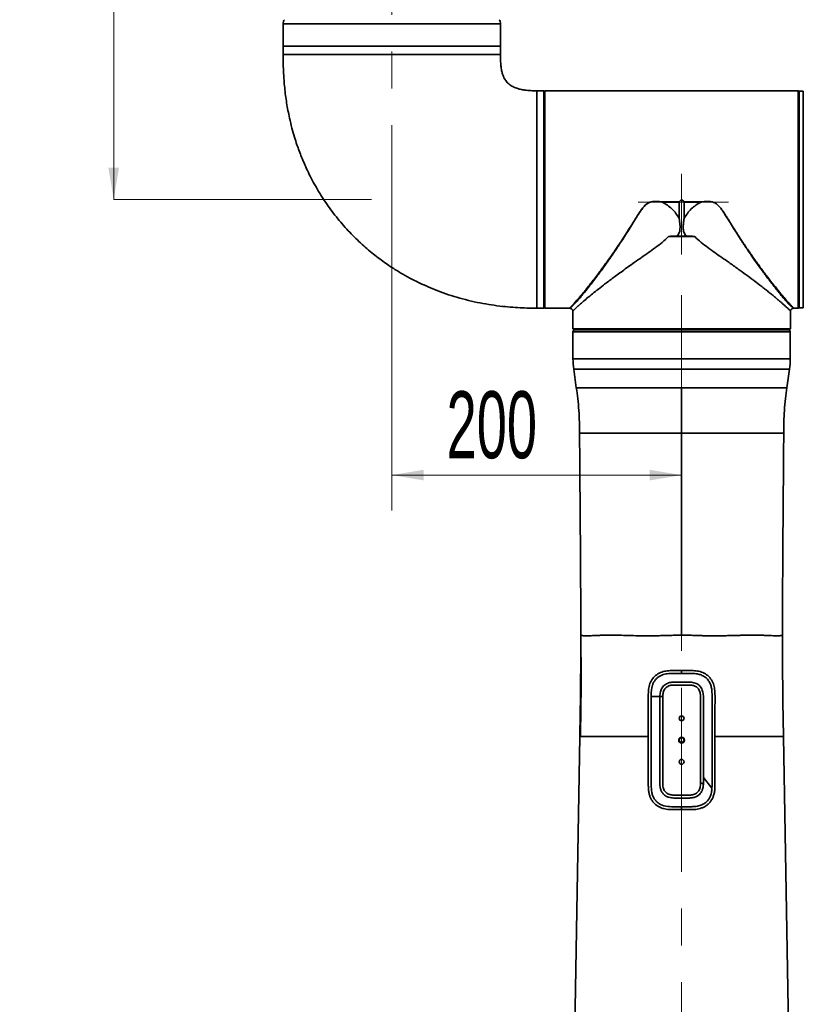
# Model space of a CAD drawing. Header units: millimetres. Extents: x 0 to 840, y -1 to 594.
# Tile 40 of 47: x 363 to 417, y 348 to 416. Entities that reach past the tile are written whole.
import ezdxf

# ---------------------------------------------------------------- set-up
doc = ezdxf.new("R2010")
doc.units = ezdxf.units.MM
doc.linetypes.add('CENTERX2', pattern=[20.32, 12.7, -2.54, 2.54, -2.54])
doc.layers.get('0').update_dxf_attribs({"lineweight": 18})
doc.layers.add('中心线层', color=6, linetype='CENTERX2', lineweight=25)
doc.layers.add('标注层', color=150, linetype='Continuous', lineweight=18)
doc.styles.add('SLDTEXTSTYLE0', font='txt', dxfattribs={"width": 0.605})
doc.dimstyles.new('SLDDIMSTYLE1', dxfattribs={"dimtxt": 4.622974, "dimasz": 2.2, "dimexe": 0, "dimexo": 0.0625, "dimgap": 1.155743, "dimtad": 1, "dimlfac": 10, "dimrnd": 1e-09, "dimzin": 12, "dimdsep": 46, "dimtxsty": 'SLDTEXTSTYLE0', "dimcen": 0.09, "dimdle": 4.4, "dimadec": 0, "dimazin": 3, "dimtfac": 1, "dimtdec": 3, "dimtofl": 0, "dimtmove": 0, "dimatfit": 3, "dimfxl": 1, "dimfrac": 2, "dimtolj": 1, "dimarcsym": 0})

# ---------------------------------------------------------------- blocks, each defined once
blk = doc.blocks.new('*X6')
at = {"layer": '标注层', "linetype": 'Continuous'}
for points in [[(369.514, 475.243), (369.88, 473.043), (369.147, 473.043)], [(369.514, 403.643), (369.88, 405.843), (369.147, 405.843)]]:
    blk.add_hatch(color=0, dxfattribs=at).paths.add_polyline_path(points, flags=0)
at = {"layer": '标注层', "color": 0, "linetype": 'Continuous'}
for p, q in [((369.514, 475.243), (369.514, 403.643)), ((381.117, 475.243), (369.514, 475.243)), ((387.313, 403.643), (369.514, 403.643))]:
    blk.add_line(p, q, dxfattribs=at)
at = {"layer": '标注层', "color": 0, "insert": (366.059, 439.443), "char_height": 4.623, "width": 11.09385, "attachment_point": 5, "rotation": 90, "style": 'SLDTEXTSTYLE0'}
blk.add_mtext('716', dxfattribs=at)
blk = doc.blocks.new('*X7')
at = {"layer": '标注层', "linetype": 'Continuous'}
for points in [[(388.706, 384.628), (390.906, 384.994), (390.906, 384.261)], [(408.706, 384.628), (406.506, 384.994), (406.506, 384.261)]]:
    blk.add_hatch(color=0, dxfattribs=at).paths.add_polyline_path(points, flags=0)
at = {"layer": '标注层', "color": 0, "linetype": 'Continuous'}
for p, q in [((388.706, 403.14), (388.706, 384.628)), ((408.706, 397.035), (408.706, 384.628)), ((388.706, 384.628), (408.706, 384.628))]:
    blk.add_line(p, q, dxfattribs=at)
at = {"layer": '标注层', "color": 0, "insert": (395.606, 388.069), "char_height": 4.623, "width": 11.1876, "attachment_point": 5, "style": 'SLDTEXTSTYLE0'}
blk.add_mtext('200', dxfattribs=at)
blk = doc.blocks.new('*X10')
at = {"layer": '标注层', "linetype": 'Continuous'}
for points in [[(445.234, 403.643), (444.867, 401.443), (445.6, 401.443)], [(445.234, 303.643), (444.867, 305.843), (445.6, 305.843)]]:
    blk.add_hatch(color=0, dxfattribs=at).paths.add_polyline_path(points, flags=0)
at = {"layer": '标注层', "color": 0, "linetype": 'Continuous'}
for p, q in [((418.436, 403.643), (445.234, 403.643)), ((445.234, 303.643), (445.234, 403.643)), ((399.219, 303.643), (445.234, 303.643))]:
    blk.add_line(p, q, dxfattribs=at)
at = {"layer": '标注层', "color": 0, "insert": (441.779, 353.643), "char_height": 4.623, "width": 14.68763, "attachment_point": 5, "rotation": 90, "style": 'SLDTEXTSTYLE0'}
blk.add_mtext('1000', dxfattribs=at)

msp = doc.modelspace()

# ---------------------------------------------------------------- linework, layer by layer
at = {"color": 0, "linetype": 'Continuous', "lineweight": 35}
for p, q in [((381.2063, 415.7701), (381.2063, 414.2234)), ((381.2063, 415.7701), (396.2063, 415.7701)), ((396.2063, 414.2234), (396.2063, 415.7701)), ((381.2063, 414.2234), (381.2063, 413.6434)), ((381.2063, 414.2234), (385.315, 414.2234)), ((388.7063, 414.2234), (381.2063, 414.2234)), ((385.315, 414.2234), (396.2063, 414.2234)), ((396.2063, 414.2234), (388.7063, 414.2234)), ((396.2063, 413.6434), (396.2063, 414.2234)), ((381.2063, 413.6434), (388.7063, 413.6434)), ((388.7063, 413.6434), (396.2063, 413.6434)), ((398.7863, 411.1434), (398.7063, 411.1434)), ((398.7063, 411.1434), (398.7063, 403.6434)), ((398.7863, 411.1427), (398.7863, 411.1434)), ((399.1863, 411.1427), (398.7863, 411.1427)), ((399.1863, 396.1434), (399.1863, 411.1427)), ((399.2163, 411.1029), (399.2462, 411.1328)), ((399.2163, 411.1029), (399.2163, 396.1838)), ((399.5377, 411.1429), (399.2563, 411.1428)), ((399.2563, 411.1428), (399.2563, 396.1439)), ((416.7563, 411.1434), (399.6163, 411.1434)), ((416.8063, 411.0934), (416.7563, 411.1434)), ((416.7563, 396.1434), (416.7563, 411.1434)), ((417.1024, 411.1115), (416.8063, 411.1167)), ((416.8063, 408.9278), (416.8063, 411.1167)), ((417.1024, 408.9241), (417.1024, 411.1115)), ((399.2163, 410.942), (399.1863, 410.942)), ((416.8063, 396.1701), (416.8063, 408.9278)), ((417.1024, 396.1752), (417.1024, 408.9241)), ((398.7063, 403.6434), (398.7063, 396.1434)), ((408.5349, 403.472), (408.7063, 403.6434)), ((408.7063, 403.6434), (408.8777, 403.472)), ((408.5331, 403.4683), (407.3622, 403.4683)), ((407.3625, 403.472), (408.5349, 403.472)), ((408.5331, 403.4683), (408.5331, 402.3306)), ((408.8777, 403.472), (410.0502, 403.472)), ((408.8795, 402.3306), (408.8795, 403.4683)), ((410.0505, 403.4683), (408.8795, 403.4683)), ((407.8024, 401.0815), (409.6102, 401.0815)), ((408.3881, 401.1193), (409.0245, 401.1193)), ((398.7063, 396.1434), (399.1863, 396.1434)), ((399.1863, 396.3447), (399.2163, 396.3447)), ((399.2163, 396.1838), (399.2462, 396.1539)), ((399.2563, 396.1439), (399.5377, 396.1439)), ((399.6163, 396.1434), (400.9733, 396.1434)), ((416.4437, 396.1434), (416.7563, 396.1434)), ((416.7563, 396.1434), (416.8063, 396.1934)), ((416.8063, 396.1701), (417.1024, 396.1752)), ((401.1989, 395.9523), (401.1989, 394.7208)), ((416.2138, 394.7208), (416.2138, 395.9523)), ((401.1989, 394.7208), (401.2563, 394.6634)), ((401.1989, 394.7208), (416.2138, 394.7208)), ((401.2563, 394.6434), (401.2063, 394.5234)), ((401.2063, 394.5234), (401.2063, 392.6434)), ((408.7063, 394.5234), (401.2063, 394.5234)), ((401.2563, 394.6634), (416.1563, 394.6634)), ((416.1563, 394.6434), (401.2563, 394.6434)), ((416.2063, 394.5234), (408.7063, 394.5234)), ((416.1563, 394.6634), (416.2138, 394.7208)), ((416.2063, 394.5234), (416.1563, 394.6434)), ((416.2063, 392.6434), (416.2063, 394.5234)), ((416.2063, 392.6434), (401.2063, 392.6434)), ((401.256, 391.941), (401.4385, 390.6562)), ((416.1566, 391.941), (401.256, 391.941)), ((415.9741, 390.6562), (416.1566, 391.941)), ((401.4385, 390.6562), (408.7063, 390.6562)), ((408.7063, 390.6562), (408.7063, 387.5177)), ((408.7063, 390.6562), (415.9741, 390.6562)), ((408.7063, 387.5177), (401.6609, 387.5177)), ((408.7063, 387.5177), (408.7063, 373.5838)), ((408.7063, 387.5177), (415.7517, 387.5177)), ((401.7493, 373.5839), (401.7473, 372.9641)), ((401.7473, 372.9641), (401.7468, 372.8035)), ((408.7063, 371.1434), (408.7063, 370.9434)), ((406.6063, 369.3434), (407.2063, 369.3434)), ((401.68, 366.6011), (400.8391, 318.4237)), ((408.7063, 366.5097), (408.7098, 366.5096)), ((416.5736, 318.4237), (415.7326, 366.6011)), ((410.2063, 363.7549), (410.2063, 363.3482)), ((410.2063, 363.7549), (410.8005, 363.0358)), ((408.7063, 361.7459), (408.7063, 361.5459))]:
    msp.add_line(p, q, dxfattribs=at)
msp.add_lwpolyline([(401.4328, 396.5645), (401.292, 396.4143), (401.1785, 396.3016), (401.1614, 396.2855), (401.1442, 396.2694), (401.127, 396.2535), (401.1099, 396.2379), (401.0931, 396.2228), (401.0768, 396.2084), (401.0458, 396.1823), (401.0272, 396.1677), (401.0172, 396.1605), (401.0149, 396.1589), (401.0143, 396.1585), (401.0142, 396.1584), (401.0141, 396.1584), (401.0141, 396.1584), (401.0141, 396.1584), (401.0141, 396.1584), (401.0036, 396.1509), (400.9964, 396.1458), (400.9921, 396.143), (400.9906, 396.1419), (400.9915, 396.1425), (400.9952, 396.145), (401.0018, 396.1496)], dxfattribs=at)
for centre, radius in [((408.7063, 367.8447), 0.165), ((408.7063, 366.3447), 0.2), ((408.7063, 366.3447), 0.165), ((408.7063, 364.8447), 0.165)]:
    msp.add_circle(centre, radius, dxfattribs=at)
for centre, radius, start, end in [((381.7063, 415.7701), 0.5, 145.922805, 180), ((395.7063, 415.7701), 0.5, 0, 34.077195), ((406.2063, 392.6442), 5, 180.009844, 188.085634), ((411.2063, 392.6442), 5, 351.914366, 359.990156), ((408.7063, 366.3447), 0.165, 90, 270)]:
    msp.add_arc(centre, radius, start, end, dxfattribs=at)
for points, knots in [([(381.2063, 413.6434), (381.2063, 413.636), (381.2062, 413.5796), (381.2063, 413.4231), (381.2085, 413.1458), (381.217, 412.7701), (381.2351, 412.3338), (381.2657, 411.8552), (381.3263, 411.1736), (381.4396, 410.3034), (381.6155, 409.3743), (381.806, 408.5882), (381.9797, 407.9762), (382.1478, 407.4543), (382.3113, 406.9943), (382.5605, 406.349), (382.9396, 405.4934), (383.4944, 404.4474), (384.1381, 403.4216), (384.8708, 402.4269), (385.6745, 401.4944), (386.5316, 400.6394), (387.4106, 399.8826), (388.1308, 399.3452), (388.6615, 398.9861), (389.0007, 398.7687), (389.3352, 398.5655), (389.6651, 398.3755), (390.0108, 398.1867), (390.4238, 397.974), (390.9371, 397.7293), (391.558, 397.4612), (392.2544, 397.1952), (393.0066, 396.9464), (393.7929, 396.7258), (394.5906, 396.5419), (395.3787, 396.3965), (396.1406, 396.2892), (396.8639, 396.2152), (397.537, 396.1701), (398.1457, 396.147), (398.5286, 396.1445), (398.7063, 396.1434)], [0, 0, 0, 0, 0.0221272, 0.1691608, 0.4696168, 0.8541995, 1.2963871, 1.7797974, 2.2927734, 3.3494163, 4.410963, 5.1283626, 5.7753646, 6.3192321, 6.7732509, 7.2396017, 8.3945921, 9.5783171, 10.7893783, 12.0245082, 13.2814225, 14.4791362, 15.6533735, 16.7584999, 17.1729294, 17.5757622, 17.9670906, 18.3471272, 18.7180242, 19.1485954, 19.7408052, 20.4239078, 21.1768287, 21.9766724, 22.8003494, 23.6260698, 24.4317191, 25.2040523, 25.9339883, 26.6125555, 27.227962, 27.7611845, 27.7611845, 27.7611845, 27.7611845]), ([(398.7063, 411.1434), (398.565, 411.1453), (398.2913, 411.149), (397.9105, 411.1846), (397.5938, 411.2402), (397.3593, 411.3046), (397.1868, 411.3686), (397.0441, 411.4349), (396.9051, 411.5159), (396.7349, 411.6437), (396.5967, 411.7968), (396.4811, 411.9767), (396.3982, 412.1448), (396.3219, 412.3678), (396.262, 412.6407), (396.2229, 412.9625), (396.2063, 413.3029), (396.2063, 413.5328), (396.2063, 413.6434)], [0, 0, 0, 0, 0.4240725, 0.8211374, 1.1465001, 1.3876869, 1.5497429, 1.698247, 1.8594164, 2.0316511, 2.335279, 2.47149, 2.6727145, 2.8960115, 3.1773974, 3.5095559, 3.8676615, 4.1994742, 4.1994742, 4.1994742, 4.1994742]), ([(399.2563, 411.1428), (399.2562, 411.1428), (399.2561, 411.1426), (399.255, 411.1415), (399.2529, 411.1395), (399.2498, 411.1364), (399.2474, 411.134), (399.2462, 411.1328)], [0, 0, 0, 0, 0.00196223, 0.003916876, 0.006635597, 0.010407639, 0.014225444, 0.014225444, 0.014225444, 0.014225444]), ([(399.6163, 411.1434), (399.6153, 411.1433), (399.6131, 411.1433), (399.5946, 411.1431), (399.5689, 411.1429), (399.5481, 411.1429), (399.5377, 411.1429)], [0, 0, 0, 0, 0.019659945, 0.039344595, 0.058907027, 0.078605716, 0.078605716, 0.078605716, 0.078605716]), ([(407.365, 403.4659), (407.3245, 403.4725), (407.2259, 403.4884), (407.0771, 403.5047), (406.9179, 403.5119), (406.7771, 403.507), (406.6266, 403.4876), (406.5013, 403.4494), (406.3948, 403.3977), (406.3159, 403.3487), (406.2358, 403.286), (406.1529, 403.2074), (406.0506, 403.094), (405.925, 402.9287), (405.7805, 402.7161), (405.6354, 402.4884), (405.4878, 402.251), (405.2949, 401.9371), (405.0526, 401.5468), (404.7645, 401.0929), (404.4654, 400.6306), (404.1499, 400.1567), (403.8254, 399.682), (403.511, 399.2335), (403.2214, 398.8302), (403.0148, 398.5486), (402.8792, 398.3661), (402.8036, 398.2651), (402.7316, 398.1694), (402.6631, 398.0789), (402.5979, 397.9933), (402.536, 397.9125), (402.4151, 397.7556), (402.2472, 397.5408), (402.0474, 397.2906), (401.8648, 397.0667), (401.7002, 396.8699), (401.553, 396.6986), (401.471, 396.6072), (401.4328, 396.5645)], [0, 0, 0, 0, 0.1030257, 0.2505828, 0.3751561, 0.5024652, 0.6035138, 0.7550802, 0.8281603, 0.9000499, 0.9877057, 1.0829242, 1.1863194, 1.3710049, 1.6040898, 1.8336115, 2.052778, 2.3123862, 2.7718088, 3.2314851, 3.7102101, 4.2268254, 4.7671951, 5.3029179, 5.7938146, 6.2399656, 6.3802184, 6.5154552, 6.6457173, 6.7710292, 6.8914159, 7.0069049, 7.1175313, 7.57572, 7.9847774, 8.3460092, 8.7649142, 9.1349447, 9.4576982, 9.4576982, 9.4576982, 9.4576982]), ([(401.4898, 396.7069), (401.534, 396.7578), (401.6241, 396.8617), (401.7777, 397.0425), (401.9478, 397.2465), (402.1358, 397.4764), (402.3412, 397.7327), (402.5422, 397.9882), (402.7352, 398.2376), (402.9172, 398.4764), (403.1049, 398.7267), (403.2634, 398.9411), (403.3891, 399.113), (403.4851, 399.2455), (403.5855, 399.3849), (403.69, 399.5315), (403.7987, 399.6853), (403.9178, 399.8554), (404.0561, 400.0547), (404.2225, 400.2975), (404.4192, 400.5895), (404.6175, 400.8889), (404.807, 401.1797), (404.9834, 401.453), (405.1712, 401.7507), (405.3719, 402.0731), (405.5653, 402.3839), (405.7404, 402.6595), (405.9116, 402.9162), (406.0721, 403.1284), (406.2326, 403.2881), (406.3502, 403.3755), (406.4597, 403.4326), (406.5614, 403.4701), (406.7325, 403.51), (407.0039, 403.5206), (407.234, 403.4894), (407.3625, 403.472)], [0, 0, 0, 0, 0.347994, 0.7102408, 1.0870358, 1.4786535, 1.8853306, 2.3072825, 2.6198654, 2.945259, 3.2835074, 3.6058007, 3.7619494, 3.9242099, 4.0925688, 4.2670491, 4.4476323, 4.6343233, 4.8578281, 5.130364, 5.4519335, 5.8225234, 6.1003163, 6.3782253, 6.6828782, 7.0234707, 7.3660025, 7.628412, 7.8624897, 8.1568878, 8.3060191, 8.4389636, 8.5288754, 8.620287, 8.7146228, 8.9759542, 9.3064322, 9.3064322, 9.3064322, 9.3064322]), ([(407.3622, 403.4683), (407.3622, 403.4689), (407.3623, 403.4702), (407.3624, 403.4714), (407.3625, 403.472)], [0, 0, 0, 0, 0.0018299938, 0.0036719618, 0.0036719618, 0.0036719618, 0.0036719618]), ([(407.3622, 403.4683), (407.3623, 403.4681), (407.3625, 403.4676), (407.3634, 403.4668), (407.3644, 403.4663), (407.365, 403.4659)], [0, 0, 0, 0, 0.0007270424, 0.0015828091, 0.003831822, 0.003831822, 0.003831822, 0.003831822]), ([(408.5331, 402.3306), (408.4635, 402.4489), (408.3241, 402.6855), (408.0475, 402.9937), (407.7305, 403.2639), (407.4873, 403.3984), (407.365, 403.4659)], [0, 0, 0, 0, 0.4109702, 0.8225701, 1.2365154, 1.6548444, 1.6548444, 1.6548444, 1.6548444]), ([(408.5349, 403.472), (408.5345, 403.4715), (408.5338, 403.4707), (408.5332, 403.4694), (408.5331, 403.4686), (408.5331, 403.4683)], [0, 0, 0, 0, 0.0018337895, 0.0033599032, 0.0041893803, 0.0041893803, 0.0041893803, 0.0041893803]), ([(408.8795, 403.4683), (408.8795, 403.4688), (408.8793, 403.4699), (408.8786, 403.4711), (408.8779, 403.4718), (408.8777, 403.472)], [0, 0, 0, 0, 0.0013723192, 0.003163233, 0.0041892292, 0.0041892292, 0.0041892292, 0.0041892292]), ([(408.8795, 402.3306), (408.9495, 402.4493), (409.0897, 402.6868), (409.3677, 402.9951), (409.6842, 403.2648), (409.9264, 403.3989), (410.0476, 403.4659)], [0, 0, 0, 0, 0.4126628, 0.8258011, 1.2396951, 1.6546315, 1.6546315, 1.6546315, 1.6546315]), ([(415.9798, 396.5646), (415.9412, 396.6076), (415.8585, 396.6999), (415.7102, 396.8726), (415.5493, 397.0648), (415.3773, 397.2758), (415.196, 397.5024), (414.9815, 397.7757), (414.8075, 398.0024), (414.6894, 398.1582), (414.6393, 398.2247), (414.5875, 398.2937), (414.534, 398.3652), (414.4788, 398.4394), (414.4219, 398.5162), (414.2678, 398.7252), (414.0124, 399.077), (413.6389, 399.6063), (413.3598, 400.014), (413.1797, 400.2824), (413.1107, 400.3856), (413.0393, 400.4931), (412.9655, 400.6049), (412.8893, 400.721), (412.8107, 400.8415), (412.7297, 400.9663), (412.5828, 401.1945), (412.363, 401.5403), (412.1055, 401.9568), (411.8827, 402.3205), (411.7083, 402.5977), (411.5601, 402.8239), (411.3901, 403.0639), (411.2338, 403.2461), (411.0747, 403.3636), (410.9929, 403.4115), (410.9186, 403.4445), (410.8529, 403.4666), (410.7961, 403.4816), (410.6881, 403.5032), (410.513, 403.5143), (410.2821, 403.5027), (410.1233, 403.4778), (410.0476, 403.4659)], [0, 0, 0, 0, 0.3259048, 0.6984754, 1.1192949, 1.4476429, 1.8212188, 2.2412003, 2.708721, 2.797339, 2.8882884, 2.9815601, 3.0771812, 3.1751441, 3.2754684, 3.3781513, 3.985212, 4.5881122, 5.2480181, 5.3563496, 5.4684837, 5.584407, 5.7041123, 5.8275909, 5.9548366, 6.0858296, 6.2205625, 6.6680455, 7.1514378, 7.4772013, 7.7532041, 7.9800908, 8.1584993, 8.4942428, 8.5748603, 8.6537695, 8.7316485, 8.7785178, 8.8275189, 8.8787595, 9.054762, 9.2655799, 9.4576846, 9.4576846, 9.4576846, 9.4576846]), ([(410.0476, 403.4659), (410.0483, 403.4663), (410.0492, 403.4668), (410.0501, 403.4677), (410.0504, 403.4681), (410.0505, 403.4683)], [0, 0, 0, 0, 0.0022563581, 0.0031110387, 0.0038276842, 0.0038276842, 0.0038276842, 0.0038276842]), ([(410.0502, 403.472), (410.1179, 403.4819), (410.2461, 403.5008), (410.4297, 403.5138), (410.5932, 403.513), (410.7529, 403.4961), (410.9106, 403.4539), (411.0451, 403.3865), (411.1498, 403.3105), (411.2353, 403.2343), (411.3509, 403.1118), (411.4835, 402.9395), (411.6275, 402.728), (411.7614, 402.5202), (411.8999, 402.2996), (412.0677, 402.0294), (412.2654, 401.7128), (412.4827, 401.3704), (412.7025, 401.0298), (412.9233, 400.6948), (413.136, 400.3774), (413.3291, 400.0944), (413.5319, 399.8019), (413.7462, 399.4979), (413.9734, 399.1816), (414.198, 398.8745), (414.4203, 398.5758), (414.6407, 398.2852), (414.9317, 397.9088), (415.2718, 397.4803), (415.6359, 397.0388), (415.8297, 396.8146), (415.9228, 396.7069)], [0, 0, 0, 0, 0.1744843, 0.3305644, 0.4690319, 0.5910283, 0.7391517, 0.8828791, 0.9718943, 1.0688465, 1.1745642, 1.4014849, 1.6234114, 1.829788, 2.0360439, 2.2942946, 2.652315, 3.0073737, 3.3594758, 3.7283689, 4.0855659, 4.4017983, 4.677068, 5.0857343, 5.4668298, 5.8203619, 6.2316661, 6.6230894, 6.9947221, 7.8244133, 8.5943924, 9.3066948, 9.3066948, 9.3066948, 9.3066948]), ([(410.0505, 403.4683), (410.0504, 403.4689), (410.0503, 403.4702), (410.0502, 403.4714), (410.0502, 403.472)], [0, 0, 0, 0, 0.0018298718, 0.0036718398, 0.0036718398, 0.0036718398, 0.0036718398]), ([(408.5331, 402.3306), (408.5459, 402.2587), (408.5707, 402.1193), (408.5937, 401.9101), (408.5998, 401.7198), (408.5885, 401.5453), (408.5543, 401.3896), (408.4886, 401.243), (408.4216, 401.1606), (408.3881, 401.1193)], [0, 0, 0, 0, 0.2190625, 0.425044, 0.6310695, 0.7899521, 0.9486543, 1.1074048, 1.2664236, 1.2664236, 1.2664236, 1.2664236]), ([(409.0245, 401.1193), (408.991, 401.1606), (408.924, 401.243), (408.8583, 401.3896), (408.8241, 401.5453), (408.8106, 401.7564), (408.8255, 402.0201), (408.8615, 402.2272), (408.8795, 402.3306)], [0, 0, 0, 0, 0.1590352, 0.3178012, 0.4765304, 0.6354284, 0.9515071, 1.2663801, 1.2663801, 1.2663801, 1.2663801]), ([(401.1989, 395.9523), (401.2061, 395.9597), (401.2209, 395.9748), (401.3257, 396.0773), (401.4591, 396.203), (401.6036, 396.3349), (401.8053, 396.5137), (402.083, 396.7521), (402.442, 397.0496), (402.856, 397.3827), (403.246, 397.6872), (403.6053, 397.9617), (403.9149, 398.1945), (404.2525, 398.4442), (404.6189, 398.711), (405.0144, 398.9949), (405.4571, 399.3082), (405.9257, 399.6364), (406.4149, 399.9798), (406.8921, 400.3226), (407.3691, 400.6764), (407.6587, 400.9471), (407.8024, 401.0815)], [0, 0, 0, 0, 0.5135779, 1.0457464, 1.379621, 1.7266632, 2.0875953, 2.5970183, 3.1364072, 3.6439458, 4.1877585, 4.495732, 4.8195101, 5.159148, 5.5147032, 5.886222, 6.273744, 6.7258903, 7.1344105, 7.5525492, 7.964322, 8.370213, 8.370213, 8.370213, 8.370213]), ([(407.8024, 401.0815), (407.8044, 401.0832), (407.809, 401.0868), (407.8152, 401.0888), (407.8202, 401.0898), (407.8258, 401.0908), (407.8433, 401.0936), (407.8843, 401.0997), (407.9707, 401.107), (408.1425, 401.1157), (408.2899, 401.1179), (408.3881, 401.1193)], [0, 0, 0, 0, 0.0077755, 0.01723304, 0.01936497, 0.02294776, 0.03447161, 0.07259242, 0.14759209, 0.29474628, 0.58904428, 0.58904428, 0.58904428, 0.58904428]), ([(409.6102, 401.0815), (409.6085, 401.0827), (409.5962, 401.091), (409.4953, 401.1017), (409.3056, 401.1162), (409.1232, 401.1182), (409.0245, 401.1193)], [0, 0, 0, 0, 0.00603895, 0.0446873, 0.29440355, 0.58880277, 0.58880277, 0.58880277, 0.58880277]), ([(416.2138, 395.9523), (416.212, 395.9541), (416.2084, 395.9578), (416.1791, 395.9871), (416.1316, 396.0336), (416.0656, 396.0972), (415.9829, 396.1754), (415.8844, 396.2663), (415.7666, 396.3727), (415.6275, 396.4955), (415.4656, 396.6355), (415.2795, 396.7932), (415.0738, 396.964), (414.8535, 397.1438), (414.6196, 397.3315), (414.3675, 397.5305), (414.0504, 397.7766), (413.6525, 398.0794), (413.1562, 398.4479), (412.5953, 398.8548), (412.0261, 399.2588), (411.4871, 399.6364), (410.9978, 399.9798), (410.5206, 400.3226), (410.0436, 400.6764), (409.754, 400.9471), (409.6102, 401.0815)], [0, 0, 0, 0, 0.2548866, 0.5137681, 0.7772447, 1.0458895, 1.2950779, 1.5515809, 1.8157175, 2.0877787, 2.375322, 2.6724953, 2.9795327, 3.278168, 3.5696773, 3.8730289, 4.188329, 4.6560956, 5.1594883, 5.6987003, 6.2738816, 6.7259778, 7.1344839, 7.5525835, 7.9643503, 8.3702165, 8.3702165, 8.3702165, 8.3702165]), ([(399.2563, 396.1439), (399.2562, 396.144), (399.2561, 396.1441), (399.255, 396.1452), (399.2529, 396.1472), (399.2498, 396.1503), (399.2474, 396.1527), (399.2462, 396.1539)], [0, 0, 0, 0, 0.00196223, 0.003916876, 0.006635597, 0.010407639, 0.014225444, 0.014225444, 0.014225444, 0.014225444]), ([(399.5377, 396.1439), (399.5481, 396.1439), (399.569, 396.1438), (399.5946, 396.1436), (399.6132, 396.1434), (399.6153, 396.1434), (399.6163, 396.1434)], [0, 0, 0, 0, 0.019707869, 0.039332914, 0.058955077, 0.078605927, 0.078605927, 0.078605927, 0.078605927]), ([(400.9677, 396.1434), (400.972, 396.1433), (400.9806, 396.1432), (400.9892, 396.1421), (400.9935, 396.1415)], [0, 0, 0, 0, 0.012950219, 0.02589932, 0.02589932, 0.02589932, 0.02589932]), ([(400.9733, 396.1472), (400.9734, 396.1473), (400.9738, 396.1473), (401.0218, 396.1935), (401.1186, 396.2945), (401.2742, 396.462), (401.4168, 396.6239), (401.4898, 396.7069)], [0, 0, 0, 0, 0.08789635, 0.22645865, 0.39641937, 0.5745909, 0.76180393, 0.76180393, 0.76180393, 0.76180393]), ([(400.9885, 396.1422), (401.0136, 396.1366), (401.0634, 396.1256), (401.1261, 396.0812), (401.1755, 396.0228), (401.1913, 395.9747), (401.1992, 395.9505)], [0, 0, 0, 0, 0.07664131, 0.15164825, 0.2264747, 0.30241946, 0.30241946, 0.30241946, 0.30241946]), ([(401.4328, 396.5645), (401.4328, 396.5645), (401.4328, 396.5645), (401.4328, 396.5646), (401.4328, 396.5646), (401.4329, 396.5648), (401.4332, 396.5655), (401.4344, 396.5685), (401.4391, 396.5802), (401.4483, 396.6032), (401.4662, 396.6478), (401.4803, 396.6833), (401.4898, 396.7069)], [0, 0, 0, 0, 0.0000048, 0.00001504, 0.00004917, 0.00017096, 0.00063875, 0.00246874, 0.00970555, 0.03847135, 0.07676314, 0.15331774, 0.15331774, 0.15331774, 0.15331774]), ([(415.9228, 396.7069), (415.9746, 396.6479), (416.0762, 396.5321), (416.2003, 396.3955), (416.3214, 396.2657), (416.4111, 396.1724), (416.4522, 396.1355), (416.4437, 396.1434), (416.4437, 396.1434)], [0, 0, 0, 0, 0.13143872, 0.25830279, 0.38085131, 0.57507112, 0.76735314, 0.76764438, 0.76764438, 0.76764438, 0.76764438]), ([(416.422, 396.142), (416.422, 396.142), (416.4236, 396.1408), (416.4192, 396.1437), (416.4116, 396.1488), (416.3961, 396.1601), (416.375, 396.1761), (416.3519, 396.1948), (416.3242, 396.2183), (416.2902, 396.2492), (416.2457, 396.2905), (416.1988, 396.3355), (416.1509, 396.3827), (416.1002, 396.4349), (416.0431, 396.4952), (416.0012, 396.5411), (415.9798, 396.5646)], [0, 0, 0, 0, 0.00077994, 0.03860503, 0.0811573, 0.12848657, 0.17632177, 0.21988842, 0.25301791, 0.30725588, 0.36467489, 0.41580518, 0.46056276, 0.50901353, 0.55986496, 0.61316135, 0.61316135, 0.61316135, 0.61316135]), ([(416.2134, 395.9505), (416.2213, 395.9747), (416.2371, 396.0227), (416.2865, 396.0811), (416.3492, 396.1255), (416.3989, 396.1366), (416.424, 396.1422)], [0, 0, 0, 0, 0.07591805, 0.15072008, 0.22569847, 0.30231153, 0.30231153, 0.30231153, 0.30231153]), ([(416.4174, 396.1413), (416.422, 396.1419), (416.4312, 396.1432), (416.4404, 396.1433), (416.4451, 396.1434)], [0, 0, 0, 0, 0.01388906, 0.027781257, 0.027781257, 0.027781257, 0.027781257]), ([(401.4385, 390.6562), (401.4737, 390.4049), (401.5464, 389.8851), (401.6186, 389.0919), (401.6543, 388.2964), (401.6587, 387.7714), (401.6609, 387.5177)], [0, 0, 0, 0, 0.7611414, 1.5746073, 2.3882653, 3.149537, 3.149537, 3.149537, 3.149537]), ([(415.7517, 387.5177), (415.7539, 387.7714), (415.7584, 388.2964), (415.7941, 389.0919), (415.8662, 389.8851), (415.9389, 390.4049), (415.9741, 390.6562)], [0, 0, 0, 0, 0.7612717, 1.5749296, 2.3883956, 3.1495368, 3.1495368, 3.1495368, 3.1495368]), ([(401.6609, 387.5177), (401.664, 387.1036), (401.6704, 386.2539), (401.6808, 384.9344), (401.6921, 383.5201), (401.7043, 381.9955), (401.7166, 380.3754), (401.7282, 378.6801), (401.7382, 376.9402), (401.7459, 375.2352), (401.7481, 374.1143), (401.7491, 373.5839)], [0, 0, 0, 0, 1.2422562, 2.5489968, 3.9586678, 5.4853039, 7.1230417, 8.8191075, 10.5712924, 12.3429195, 13.9340938, 13.9340938, 13.9340938, 13.9340938]), ([(415.6635, 373.5848), (415.6646, 374.1261), (415.6668, 375.2686), (415.6747, 377.005), (415.685, 378.7741), (415.6969, 380.4854), (415.7092, 382.1), (415.7212, 383.6005), (415.7323, 384.9845), (415.7424, 386.2777), (415.7487, 387.1112), (415.7517, 387.5177)], [0, 0, 0, 0, 1.6238796, 3.4274555, 5.2094139, 6.9312778, 8.5614163, 10.0534152, 11.4327464, 12.7136536, 13.9331878, 13.9331878, 13.9331878, 13.9331878]), ([(408.7063, 373.5838), (408.5767, 373.583), (408.3187, 373.5814), (407.9307, 373.5664), (407.5454, 373.5573), (407.1531, 373.5449), (406.775, 373.5393), (406.4013, 373.537), (405.9409, 373.5392), (405.4117, 373.5498), (404.8265, 373.5662), (404.2892, 373.5798), (403.891, 373.5841), (403.6167, 373.5833), (403.4464, 373.5813), (403.2784, 373.5775), (403.1196, 373.573), (402.9684, 373.5674), (402.8222, 373.562), (402.6855, 373.5558), (402.5363, 373.5486), (402.4049, 373.5434), (402.2648, 373.5385), (402.1427, 373.5373), (402.0186, 373.5391), (401.9211, 373.5448), (401.8424, 373.5575), (401.7896, 373.5664), (401.7556, 373.5815), (401.7515, 373.5831), (401.7493, 373.5839)], [0, 0, 0, 0, 0.2478343, 0.4930025, 0.7444893, 0.9915219, 1.2576111, 1.4907629, 1.7414543, 2.199082, 2.6093913, 3.0462099, 3.4758759, 3.6342747, 3.8004319, 3.9626369, 4.135793, 4.2971413, 4.4604202, 4.6433274, 4.8023364, 5.0495023, 5.2092434, 5.4686805, 5.7005355, 5.9835533, 6.2131218, 6.4754275, 6.7124989, 6.96394, 6.96394, 6.96394, 6.96394]), ([(415.6633, 373.5848), (415.6604, 373.5838), (415.6544, 373.5819), (415.6069, 373.5641), (415.5308, 373.5501), (415.4286, 373.5421), (415.2962, 373.5374), (415.132, 373.5394), (414.944, 373.5469), (414.7281, 373.5561), (414.5036, 373.566), (414.2329, 373.5765), (413.9442, 373.5823), (413.6828, 373.5846), (413.4711, 373.5841), (413.3113, 373.5825), (413.1404, 373.5796), (412.9697, 373.5761), (412.7943, 373.572), (412.6123, 373.5671), (412.4046, 373.5621), (412.1821, 373.5556), (411.9142, 373.5489), (411.6482, 373.5435), (411.3958, 373.5396), (411.1947, 373.5387), (411.0055, 373.538), (410.8286, 373.5379), (410.6562, 373.5397), (410.4706, 373.5426), (410.2807, 373.5456), (410.0923, 373.5497), (409.9057, 373.5558), (409.6972, 373.5625), (409.4879, 373.5666), (409.2919, 373.5748), (409.1021, 373.5804), (408.9068, 373.5791), (408.7726, 373.5822), (408.7063, 373.5838)], [0, 0, 0, 0, 0.2945689, 0.5935231, 0.8743505, 1.1819024, 1.4420098, 1.7420076, 2.0741483, 2.3024645, 2.6129365, 2.8891993, 3.1919079, 3.4838548, 3.6193386, 3.755234, 3.8971505, 4.0492109, 4.1729367, 4.3162155, 4.4747819, 4.6474077, 4.8126814, 5.0594624, 5.2138934, 5.3392247, 5.4736, 5.5988768, 5.6957349, 5.8181933, 5.9672546, 6.0695153, 6.1867075, 6.3305563, 6.4733105, 6.5901579, 6.7071622, 6.8371076, 6.963809, 6.963809, 6.963809, 6.963809]), ([(415.7326, 366.6011), (415.7148, 367.6614), (415.6756, 369.9892), (415.6676, 372.3172), (415.6633, 373.5848)], [0, 0, 0, 0, 3.181304, 6.9840553, 6.9840553, 6.9840553, 6.9840553]), ([(401.7468, 372.8035), (401.7462, 372.5638), (401.7443, 371.8556), (401.7365, 370.7119), (401.723, 369.3326), (401.7039, 367.9734), (401.6878, 367.0497), (401.68, 366.6011)], [0, 0, 0, 0, 0.71911, 2.1247063, 3.4313062, 4.8570203, 6.2028283, 6.2028283, 6.2028283, 6.2028283]), ([(401.7475, 372.8186), (401.7483, 372.6858), (401.7499, 372.4382), (401.7623, 372.066), (401.7735, 371.726), (401.7806, 371.4096), (401.7785, 371.081), (401.7757, 370.7003), (401.7717, 370.2239), (401.766, 369.6531), (401.7583, 368.9968), (401.7482, 368.2634), (401.7355, 367.4564), (401.7257, 366.8945), (401.7206, 366.6011)], [0, 0, 0, 0, 0.4825037, 0.8994183, 1.256886, 1.5637169, 1.8444401, 2.2084708, 2.6731974, 3.2301366, 3.8697198, 4.5829406, 5.3644972, 6.2182681, 6.2182681, 6.2182681, 6.2182681]), ([(406.4063, 366.6011), (406.4064, 366.8544), (406.4066, 367.361), (406.4051, 368.121), (406.4111, 368.8855), (406.392, 369.5297), (406.4492, 370.0521), (406.5861, 370.4282), (406.8233, 370.7466), (407.1448, 370.9752), (407.5179, 371.104), (407.9114, 371.1462), (408.3081, 371.1427), (408.5736, 371.1431), (408.7063, 371.1434)], [0, 0, 0, 0, 0.7571474, 1.5142498, 2.2713526, 3.0425797, 3.4386518, 3.8341194, 4.2292952, 4.6245412, 5.0201518, 5.4162973, 5.8128818, 6.2095146, 6.2095146, 6.2095146, 6.2095146]), ([(408.7063, 371.1434), (408.8395, 371.1431), (409.1058, 371.1426), (409.5039, 371.1462), (409.8986, 371.1033), (410.2725, 370.973), (410.5941, 370.7421), (410.8302, 370.4212), (410.9654, 370.0441), (411.0274, 369.4414), (410.9987, 368.6323), (411.0082, 367.6168), (411.0069, 366.9397), (411.0063, 366.6011)], [0, 0, 0, 0, 0.3979356, 0.7958338, 1.1932847, 1.5902, 1.9867502, 2.3832094, 2.7799876, 3.1740636, 4.1856628, 5.1975157, 6.2095621, 6.2095621, 6.2095621, 6.2095621]), ([(406.6063, 369.3434), (406.6065, 369.4757), (406.6067, 369.74), (406.6649, 370.0689), (406.7667, 370.3126), (406.8724, 370.4794), (407.0059, 370.6238), (407.2149, 370.7798), (407.5218, 370.9021), (407.9139, 370.9465), (408.3094, 370.9426), (408.574, 370.9431), (408.7063, 370.9434)], [0, 0, 0, 0, 0.3946065, 0.7883837, 0.9855513, 1.1826707, 1.3797874, 1.5769079, 1.9701415, 2.3642243, 2.7588805, 3.1535897, 3.1535897, 3.1535897, 3.1535897]), ([(407.2063, 369.3434), (407.2117, 369.4502), (407.2224, 369.6634), (407.3239, 369.9169), (407.457, 370.0844), (407.6226, 370.2203), (407.8747, 370.3234), (408.1952, 370.3486), (408.5148, 370.3421), (408.8352, 370.3432), (409.1548, 370.3453), (409.4756, 370.3358), (409.7335, 370.2494), (409.9095, 370.1275), (410.0562, 369.9716), (410.1734, 369.7254), (410.2127, 369.4119), (410.2047, 369.1059), (410.2067, 368.8072), (410.2042, 367.0241), (410.2053, 365.34), (410.2063, 363.7549)], [0, 0, 0, 0, 0.3197157, 0.6385662, 0.7985009, 0.9584286, 1.2772442, 1.5969352, 1.9173583, 2.2377772, 2.5581973, 2.8780692, 3.1970844, 3.3570319, 3.5169443, 3.8355824, 4.1551946, 4.4570384, 4.7544249, 5.0518056, 9.8099599, 9.8099599, 9.8099599, 9.8099599]), ([(408.7063, 370.9434), (408.8272, 370.9431), (409.0688, 370.9426), (409.4302, 370.9462), (409.76, 370.9215), (410.0489, 370.844), (410.2886, 370.7221), (410.4925, 370.5454), (410.6465, 370.3221), (410.7452, 370.0682), (410.8116, 369.7027), (410.8046, 369.2309), (410.8067, 368.6615), (410.8052, 366.7524), (410.8058, 365.0347), (410.8063, 363.5075)], [0, 0, 0, 0, 0.361725, 0.7234254, 1.0848008, 1.3557414, 1.6265071, 1.8971413, 2.1677789, 2.4385626, 2.7096059, 3.2749965, 3.8456738, 4.4163379, 8.9896178, 8.9896178, 8.9896178, 8.9896178]), ([(407.4063, 369.3431), (407.4075, 369.3905), (407.41, 369.4852), (407.434, 369.6276), (407.4785, 369.7631), (407.5484, 369.8839), (407.6414, 369.982), (407.801, 370.0857), (407.9924, 370.1343), (408.187, 370.1449), (408.3059, 370.1432), (408.448, 370.1435), (408.6242, 370.1433), (408.8349, 370.1434), (409.0111, 370.1434), (409.1153, 370.1434), (409.1643, 370.1434), (409.1776, 370.1434), (409.2052, 370.1434), (409.253, 370.1433), (409.3245, 370.1392), (409.3951, 370.1313), (409.4903, 370.1142), (409.6038, 370.0804), (409.7274, 370.015), (409.8298, 369.926), (409.9397, 369.7705), (409.9881, 369.5974), (410.0044, 369.4391), (410.0067, 369.3482), (410.0063, 369.2708), (410.0063, 369.1931), (410.0063, 369.0973), (410.0063, 368.9976), (410.0063, 368.9154), (410.0063, 368.8418), (410.0063, 368.7267), (410.0063, 368.5405), (410.0063, 368.1329), (410.0063, 367.5479), (410.0063, 366.8298), (410.0063, 366.1799), (410.0063, 365.5983), (410.0063, 365.0849), (410.0063, 364.6398), (410.0063, 364.2629), (410.0063, 363.9542), (410.0063, 363.7261), (410.0063, 363.5684), (410.0063, 363.4713), (410.0063, 363.4144), (410.0063, 363.3886), (410.0063, 363.3819), (410.0063, 363.3802), (410.0063, 363.3797), (410.0063, 363.3795), (410.0063, 363.3795)], [0, 0, 0, 0, 0.1421238, 0.2841867, 0.4317046, 0.5680875, 0.699399, 0.8336027, 1.1346972, 1.276811, 1.4189941, 1.4913393, 1.7033616, 1.9476693, 2.1238954, 2.2320398, 2.2605805, 2.2708176, 2.2721011, 2.3431888, 2.4142731, 2.486991, 2.5564349, 2.7042498, 2.8403562, 2.9731033, 3.1075553, 3.4068101, 3.4973503, 3.5859145, 3.6793854, 3.7296599, 3.8190163, 3.9670073, 4.0287964, 4.0657793, 4.1878847, 4.3741704, 4.6246246, 5.4113539, 6.1298063, 6.7799757, 7.3618623, 7.8754659, 8.3207867, 8.6978305, 9.0065973, 9.2470753, 9.3826274, 9.4797714, 9.5385075, 9.5534688, 9.5573508, 9.5583943, 9.5587819, 9.5588356, 9.5588356, 9.5588356, 9.5588356]), ([(408.2689, 361.7459), (408.0929, 361.7447), (407.7417, 361.7421), (407.3108, 361.8524), (407.0215, 362.0457), (406.8449, 362.2394), (406.7189, 362.4707), (406.6181, 362.8091), (406.6025, 363.2577), (406.6074, 363.7985), (406.606, 364.3497), (406.6065, 365.2131), (406.6062, 366.3846), (406.6063, 367.8641), (406.6063, 368.8503), (406.6063, 369.3434)], [0, 0, 0, 0, 0.5277194, 1.0530477, 1.3165591, 1.5800129, 1.8435409, 2.1072175, 2.6343831, 3.1756172, 3.7297874, 4.2836899, 5.7607219, 7.2368642, 8.7129765, 8.7129765, 8.7129765, 8.7129765]), ([(410.2063, 363.3482), (410.2057, 363.3128), (410.2046, 363.2442), (410.1943, 363.1393), (410.1771, 363.0417), (410.1504, 362.9421), (410.1111, 362.8373), (410.0443, 362.7141), (409.9607, 362.6129), (409.876, 362.5398), (409.8061, 362.4914), (409.7231, 362.4458), (409.6193, 362.4038), (409.4943, 362.3705), (409.3663, 362.352), (409.2546, 362.3459), (409.1515, 362.346), (409.0535, 362.3459), (408.9416, 362.3459), (408.7752, 362.3459), (408.5725, 362.346), (408.3674, 362.346), (408.2434, 362.3461), (408.1839, 362.3461), (408.1664, 362.3464), (408.1607, 362.3465), (408.1586, 362.3466), (408.1578, 362.3466), (408.1575, 362.3466), (408.1574, 362.3466), (408.1574, 362.3466), (408.1573, 362.3466), (408.1573, 362.3466), (408.1573, 362.3466), (408.1573, 362.3466), (408.0609, 362.3466), (407.8938, 362.3694), (407.7211, 362.4318), (407.6205, 362.4817), (407.52, 362.5505), (407.4367, 362.6299), (407.3688, 362.7186), (407.3199, 362.8017), (407.2813, 362.8888), (407.2537, 362.9718), (407.2346, 363.0495), (407.2158, 363.1544), (407.2047, 363.2874), (407.2067, 363.445), (407.2062, 363.6015), (407.2063, 363.7199), (407.2063, 363.8063), (407.2063, 363.8561), (407.2063, 363.9107), (407.2063, 363.97), (407.2063, 364.0152), (407.2063, 364.0707), (407.2063, 364.1397), (407.2063, 364.2515), (407.2063, 364.6473), (407.2063, 365.2893), (407.2063, 366.1325), (407.2063, 366.8766), (407.2063, 367.5216), (407.2063, 368.045), (407.2063, 368.4568), (407.2063, 368.7672), (407.2063, 368.9967), (407.2063, 369.1556), (407.2062, 369.2533), (407.2062, 369.31), (407.2063, 369.3352), (407.2063, 369.3413), (407.2063, 369.3428), (407.2063, 369.3432), (407.2063, 369.3433), (407.2063, 369.3434), (407.2063, 369.3434), (407.2063, 369.3434)], [0, 0, 0, 0, 0.1060785, 0.2056809, 0.3161334, 0.4033644, 0.5149655, 0.6515267, 0.8225198, 0.9055515, 0.98662, 1.0773445, 1.1891587, 1.3219585, 1.46448, 1.576297, 1.6573654, 1.773716, 1.8704503, 1.9928842, 2.2731412, 2.4783143, 2.6083905, 2.645257, 2.6566593, 2.660994, 2.6624357, 2.6629798, 2.6632019, 2.6632974, 2.6633377, 2.6633556, 2.663363, 2.663366, 2.6633675, 2.6633692, 2.9976183, 3.1094528, 3.221203, 3.3325385, 3.4739884, 3.5643551, 3.6674331, 3.7625834, 3.850033, 3.9299633, 4.0025037, 4.1699937, 4.3293062, 4.4751897, 4.639489, 4.6845752, 4.734412, 4.7889995, 4.8483377, 4.9124325, 4.9245981, 5.0146934, 5.1194399, 5.2599026, 6.2022399, 7.0454634, 7.7895792, 8.4345991, 8.980523, 9.3598943, 9.6699551, 9.9118141, 10.0485334, 10.1466693, 10.2048392, 10.2187395, 10.2221967, 10.2230849, 10.2233233, 10.2233889, 10.2234068, 10.2234187, 10.2234187, 10.2234187, 10.2234187]), ([(407.2063, 369.3434), (407.2375, 369.3434), (407.2993, 369.3435), (407.3709, 369.3432), (407.4063, 369.3431)], [0, 0, 0, 0, 0.1009587, 0.19999956, 0.19999956, 0.19999956, 0.19999956]), ([(410.0063, 363.3795), (410.0033, 363.2777), (409.9989, 363.1263), (409.939, 362.9382), (409.8716, 362.8156), (409.7805, 362.7151), (409.6226, 362.608), (409.3845, 362.5437), (409.0942, 362.5466), (408.8094, 362.5456), (408.5242, 362.5467), (408.2397, 362.5436), (407.9986, 362.5528), (407.8153, 362.6064), (407.6905, 362.6707), (407.5867, 362.759), (407.4751, 362.914), (407.4187, 363.1087), (407.4042, 363.3187), (407.4069, 363.4877), (407.4062, 363.644), (407.4063, 363.7541), (407.4063, 363.8471), (407.4063, 363.963), (407.4063, 364.1501), (407.4063, 364.3378), (407.4063, 364.5046), (407.4063, 364.6291), (407.4063, 364.7536), (407.4063, 364.8781), (407.4063, 365.0026), (407.4063, 365.1271), (407.4063, 365.4384), (407.4063, 365.7761), (407.4063, 366.1403), (407.4063, 366.3441), (407.4063, 366.5479), (407.4063, 366.7774), (407.4063, 367.0481), (407.4063, 367.3556), (407.4063, 367.646), (407.4063, 367.8751), (407.4063, 368.0295), (407.4063, 368.1891), (407.4063, 368.3648), (407.4063, 368.5869), (407.4063, 368.7977), (407.4063, 368.9899), (407.4063, 369.1696), (407.4063, 369.279), (407.4063, 369.3431)], [0, 0, 0, 0, 0.3036079, 0.4517129, 0.5880703, 0.7204382, 0.8550641, 1.1559263, 1.4407139, 1.7257515, 2.0110664, 2.2963799, 2.5811828, 2.7296332, 2.8661196, 2.9996851, 3.1346502, 3.4345299, 3.5907275, 3.7668798, 3.9414632, 4.0598937, 4.0973688, 4.2204627, 4.4077366, 4.6591904, 4.7837693, 4.9083423, 5.0329212, 5.1575001, 5.282073, 5.4066519, 5.5312309, 6.2164029, 6.4203211, 6.6242453, 6.8281635, 7.0320817, 7.3130134, 7.6405921, 7.9553193, 8.1845469, 8.3282808, 8.4187421, 8.6634452, 8.8557106, 9.0854092, 9.2963227, 9.4325186, 9.624784, 9.624784, 9.624784, 9.624784]), ([(406.4063, 366.6011), (406.1806, 366.6011), (405.7249, 366.6011), (405.0753, 366.6011), (404.4562, 366.6011), (403.8816, 366.6011), (403.3612, 366.6011), (402.904, 366.6011), (402.5163, 366.6011), (402.2022, 366.6011), (401.9624, 366.6011), (401.7974, 366.6011), (401.6979, 366.6011), (401.6859, 366.6011), (401.68, 366.6011)], [0, 0, 0, 0, 0.3937443, 0.7947587, 1.2009888, 1.6102104, 2.0200976, 2.4283016, 2.8325315, 3.2306284, 3.6206306, 4.0008215, 4.3697625, 4.7263071, 4.7263071, 4.7263071, 4.7263071]), ([(408.7063, 361.5459), (408.657, 361.5459), (408.549, 361.5459), (408.3707, 361.546), (408.1938, 361.5459), (408.0209, 361.5464), (407.8455, 361.5524), (407.6523, 361.5719), (407.4467, 361.6137), (407.2523, 361.6793), (407.0061, 361.8036), (406.7934, 361.9836), (406.6319, 362.2088), (406.535, 362.4016), (406.4649, 362.6176), (406.4254, 362.8391), (406.4117, 363.0167), (406.4084, 363.1232), (406.4074, 363.1705), (406.407, 363.197), (406.4068, 363.2156), (406.4067, 363.2304), (406.4067, 363.2504), (406.4066, 363.3243), (406.4066, 363.4821), (406.4065, 363.749), (406.4064, 364.1194), (406.4064, 364.5933), (406.4063, 365.1706), (406.4063, 365.8514), (406.4063, 366.3397), (406.4063, 366.6011)], [0, 0, 0, 0, 0.147364, 0.3222713, 0.5327098, 0.6766785, 0.8405755, 1.0595616, 1.2608575, 1.4743924, 1.681154, 2.1001322, 2.3086067, 2.5204328, 2.749919, 2.9888918, 3.1923377, 3.281794, 3.3073091, 3.3336935, 3.360942, 3.3627818, 3.3779561, 3.4207252, 3.583505, 3.8492874, 4.2180722, 4.6898596, 5.2646496, 5.942442, 6.723231, 6.723231, 6.723231, 6.723231]), ([(411.0063, 366.6011), (411.0063, 366.4636), (411.0063, 366.1885), (411.0063, 365.7758), (411.0063, 365.3631), (411.0063, 364.9504), (411.0063, 364.5377), (411.0064, 364.125), (411.006, 363.7123), (411.0071, 363.3401), (411.0042, 363.0084), (410.9723, 362.722), (410.9043, 362.4677), (410.8066, 362.253), (410.6889, 362.0756), (410.5448, 361.9207), (410.3774, 361.7926), (410.1906, 361.692), (409.9905, 361.6201), (409.781, 361.5747), (409.6171, 361.5571), (409.4999, 361.5505), (409.4284, 361.5478), (409.3462, 361.5462), (409.2674, 361.546), (409.2041, 361.5459), (409.1688, 361.5459), (409.1502, 361.5459), (409.1417, 361.5459), (409.1379, 361.5459), (409.1377, 361.5459), (409.1371, 361.5459), (409.1348, 361.5459), (409.1257, 361.5459), (409.0898, 361.5459), (409.0107, 361.5459), (408.8761, 361.5459), (408.7687, 361.5459), (408.7063, 361.5459)], [0, 0, 0, 0, 0.4108304, 0.8216609, 1.2324972, 1.6433336, 2.05417, 2.4650123, 2.8758547, 3.286697, 3.5768816, 3.8659708, 4.1457959, 4.3627983, 4.5752355, 4.7894081, 5.0046544, 5.2160792, 5.4341539, 5.6489714, 5.8638252, 5.930182, 6.0018391, 6.0787581, 6.1768007, 6.2379838, 6.2683578, 6.282387, 6.2936953, 6.2937116, 6.2938424, 6.294202, 6.2955527, 6.3007858, 6.32137, 6.4028027, 6.5372743, 6.7235659, 6.7235659, 6.7235659, 6.7235659]), ([(415.7326, 366.6011), (415.7267, 366.6011), (415.7147, 366.6011), (415.6153, 366.6011), (415.4503, 366.6011), (415.2105, 366.6011), (414.8963, 366.6011), (414.5086, 366.6011), (414.0514, 366.6011), (413.5311, 366.6011), (412.9564, 366.6011), (412.3373, 366.6011), (411.6878, 366.6011), (411.2321, 366.6011), (411.0063, 366.6011)], [0, 0, 0, 0, 0.3565446, 0.7254857, 1.1056764, 1.4956784, 1.8937757, 2.2980055, 2.7062099, 3.1160958, 3.5253181, 3.9315482, 4.3325619, 4.7263056, 4.7263056, 4.7263056, 4.7263056]), ([(410.8063, 363.5075), (410.8068, 363.4279), (410.8077, 363.2706), (410.8028, 363.1134), (410.8005, 363.0358)], [0, 0, 0, 0, 0.23882647, 0.47179269, 0.47179269, 0.47179269, 0.47179269]), ([(410.8005, 363.0358), (410.7911, 362.9288), (410.7723, 362.7149), (410.671, 362.4079), (410.495, 362.1397), (410.2483, 361.9366), (409.9551, 361.8105), (409.6401, 361.7534), (409.3196, 361.7445), (409.1052, 361.7455), (408.998, 361.7459)], [0, 0, 0, 0, 0.3191754, 0.6379341, 0.9564027, 1.2748459, 1.5935294, 1.9125823, 2.2319727, 2.5514859, 2.5514859, 2.5514859, 2.5514859]), ([(410.0063, 363.3795), (410.0412, 363.3742), (410.1113, 363.3636), (410.1745, 363.3533), (410.2063, 363.3482)], [0, 0, 0, 0, 0.10075603, 0.20244783, 0.20244783, 0.20244783, 0.20244783]), ([(408.2689, 361.7459), (408.2932, 361.7459), (408.3417, 361.7459), (408.3903, 361.7459), (408.4146, 361.7459)], [0, 0, 0, 0, 0.07288549, 0.14576167, 0.14576167, 0.14576167, 0.14576167]), ([(408.7063, 361.7459), (408.6577, 361.7459), (408.5604, 361.7459), (408.4632, 361.7459), (408.4146, 361.7459)], [0, 0, 0, 0, 0.14583172, 0.29166043, 0.29166043, 0.29166043, 0.29166043]), ([(408.998, 361.7459), (408.9494, 361.7459), (408.8522, 361.7459), (408.7549, 361.7459), (408.7063, 361.7459)], [0, 0, 0, 0, 0.14584063, 0.29168725, 0.29168725, 0.29168725, 0.29168725])]:
    msp.add_open_spline(points, degree=3, knots=knots, dxfattribs=at)
at = {"layer": '中心线层', "color": 6, "linetype": 'CENTERX2', "lineweight": 18}
for p, q in [((388.7063, 469.7294), (388.7065, 382.1838)), ((408.7063, 296.2924), (408.7063, 393.1583))]:
    msp.add_line(p, q, dxfattribs=at)
at = {"layer": '中心线层', "color": 0, "linetype": 'CENTERX2', "lineweight": 18}
for p, q in [((408.7063, 399.86), (408.7063, 405.4227)), ((405.714, 403.4683), (411.9333, 403.4683))]:
    msp.add_line(p, q, dxfattribs=at)

# ---------------------------------------------------------------- dimensions: what is measured, and where the dimension line sits
at = {"layer": '标注层', "color": 0}
for base, p1, p2, angle, picture, middle in [((369.5137, 403.6434), (381.1793, 475.2434), (387.3753, 403.6434), 270, '*X6', (366.0594, 439.4434)), ((445.2336, 403.6434), (399.1566, 303.643), (418.3736, 403.6434), 90, '*X10', (441.7793, 353.6432))]:
    dim = msp.add_linear_dim(base=base, p1=p1, p2=p2, angle=angle, dimstyle='SLDDIMSTYLE1', override={"dimsah": 1, "dimtzin": 12}, dxfattribs=at)
    dim.commit()
    dim.dimension.update_dxf_attribs({"geometry": picture, "text_midpoint": middle, "dimtype": 160})
dim = msp.add_linear_dim(base=(408.7063, 384.6277), p1=(388.7063, 403.2027), p2=(408.7063, 397.0976), dimstyle='SLDDIMSTYLE1', override={"dimsah": 1, "dimtzin": 12}, dxfattribs=at)
dim.commit()
dim.dimension.update_dxf_attribs({"geometry": '*X7', "text_midpoint": (395.6063, 388.0691), "dimtype": 160})

doc.saveas('drawing.dxf')
